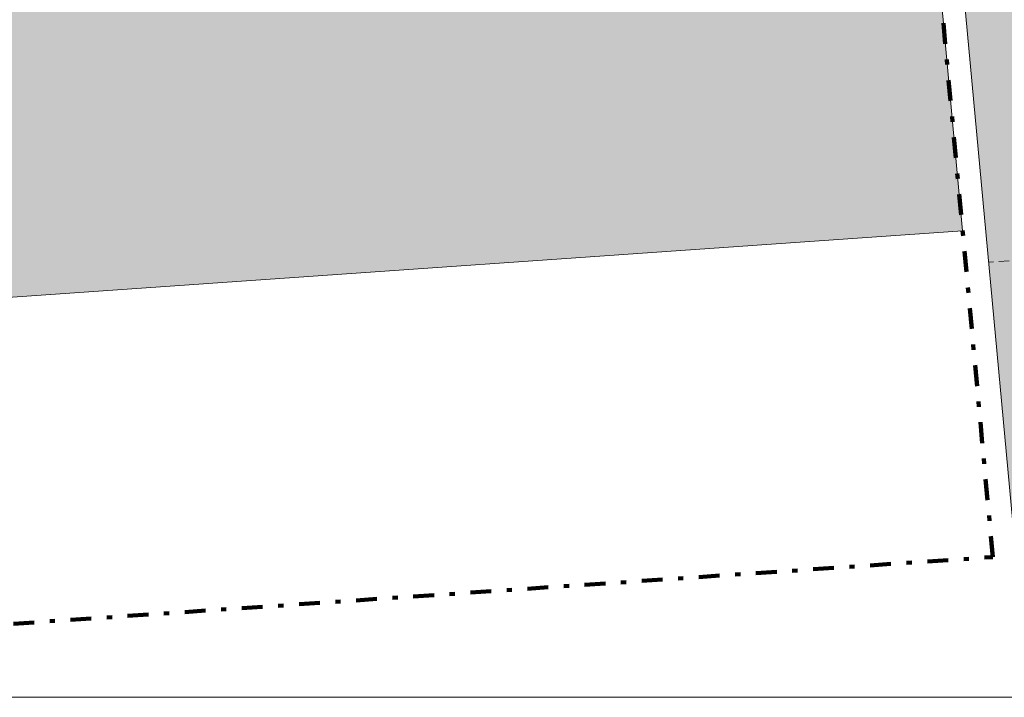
# Model space of a CAD drawing. Header units: metres. Extents: x 2 to 202, y -59 to 869.
# Tile 3 of 27: x 68 to 87, y -59 to -46. Entities that reach past the tile are written whole.
import ezdxf

# ---------------------------------------------------------------- set-up
doc = ezdxf.new("R2010")
doc.units = ezdxf.units.M
doc.header["$XCLIPFRAME"] = 2
doc.linetypes.add('_Strichpunkt - Weit_', pattern=[1, 0.4, -0.3, 0, -0.3])
doc.linetypes.add('_Verdeckte Linien_', pattern=[0.3, 0.2, -0.1])
for name, color, linetype, lineweight in [('A_Detailelemente', 7, 'Continuous', 9), ('A_Linien', 5, 'Continuous', 9), ('A_Linien_Feine Linien', 7, 'Continuous', 5), ('A_Linien_Verdeckte Linien', 250, '_Verdeckte Linien_', 9), ('A_Scan-Pixelbild', 213, 'Continuous', 5)]:
    doc.layers.add(name, color=color, linetype=linetype, lineweight=lineweight)
picture_1 = doc.add_image_def('image1.pdf', size_in_pixel=(2828, 1699))

msp = doc.modelspace()

# ---------------------------------------------------------------- hatches: boundary and pattern name
at = {"layer": 'A_Detailelemente'}
for points in [[(36.962, -54.06), (37.74, -54.007), (37.74, -53.587), (86.118, -50.219), (85.547, -44.065), (85.536, -43.974), (79.519, -44.395), (78.949, -36.235), (71.927, -36.678), (71.534, -31.625), (64.364, -32.106), (64.745, -37.372), (35.814, -39.287)], [(87.138, -56.455), (93.516, -56.021), (92.291, -44.509), (92.169, -43.692), (85.985, -44.016), (86.56, -50.219)]]:
    msp.add_hatch(color=254, dxfattribs=at).paths.add_polyline_path(points, flags=0)

# ---------------------------------------------------------------- linework, layer by layer
at = {"layer": 'A_Linien', "color": 6, "linetype": '_Strichpunkt - Weit_', "lineweight": 100}
for p, q in [((86.699, -56.485), (85.547, -44.065)), ((59.101, -58.364), (86.699, -56.485))]:
    msp.add_line(p, q, dxfattribs=at)
at = {"layer": 'A_Linien_Feine Linien'}
for p, q in [((86.118, -50.219), (85.547, -44.065)), ((85.985, -44.016), (87.138, -56.455)), ((37.74, -53.587), (86.118, -50.219))]:
    msp.add_line(p, q, dxfattribs=at)
at = {"layer": 'A_Linien_Verdeckte Linien'}
msp.add_line((115.148, -48.878), (86.616, -50.82), dxfattribs=at)

# ---------------------------------------------------------------- pictures from other files: only their frames are drawn
at = {"layer": 'A_Scan-Pixelbild'}
image = msp.add_image(picture_1, insert=(-46.162, -83.409), size_in_units=(250.928, 150.803), rotation=3.02516, dxfattribs=at)
image.set_boundary_path([(733.774, 1463.933), (788.17, 435.003), (2002.32, 499.147), (1947.924, 1528.077), (733.774, 1463.933)])
image.dxf.flags = 15

doc.saveas('drawing.dxf')
